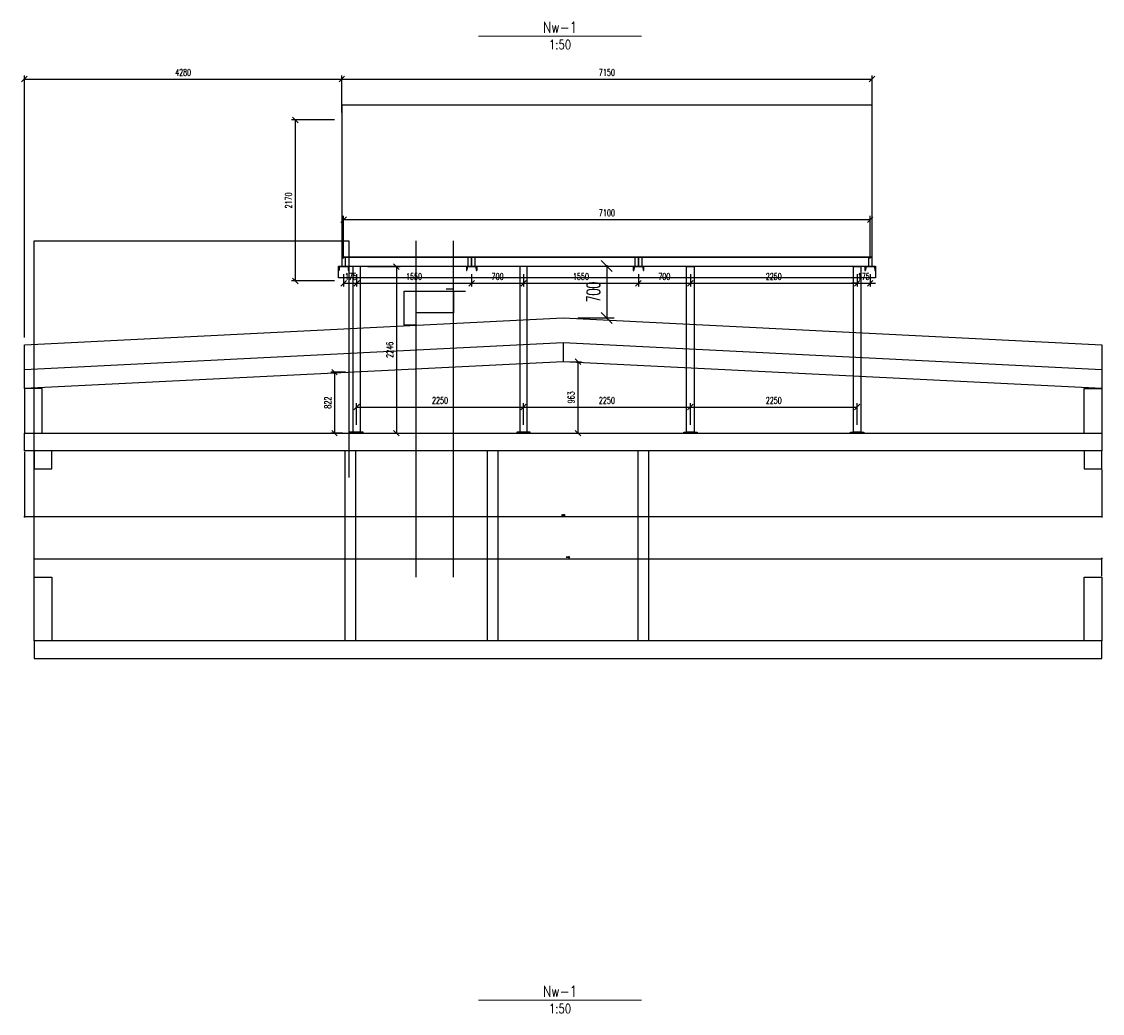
# Model space of a CAD drawing. Header units: millimetres. Extents: x -228255 to 14536, y -140109 to 119945.
# Tile 123 of 123: x -37 to 14536, y 5415 to 18789. Entities that reach past the tile are written whole.
import ezdxf
from ezdxf.enums import TextEntityAlignment as Align

# ---------------------------------------------------------------- set-up
doc = ezdxf.new("R2010")
doc.units = ezdxf.units.MM
doc.header["$LTSCALE"] = 2.5
doc.linetypes.add('DASHED', pattern=[19.05, 12.7, -6.35])
for name, color, linetype in [('Gruba', 6, 'Continuous'), ('Kominy', 3, 'Continuous'), ('Niewidoczne', 181, 'DASHED'), ('Przekroj', 1, 'Continuous'), ('stal', 4, 'Continuous'), ('Stal_przekroj', 1, 'Continuous'), ('Urządzenie', 45, 'Continuous'), ('Wymiary', 86, 'Continuous')]:
    doc.layers.add(name, color=color, linetype=linetype)
doc.styles.add('Romans', font='romans.shx', dxfattribs={"width": 0.6})
doc.styles.add('style1', font='romand.shx', dxfattribs={"width": 0.8})
doc.styles.add('style3', font='romans.shx', dxfattribs={"width": 0.5})
doc.dimstyles.new('Skala_10', dxfattribs={"dimtxt": 18, "dimasz": 12, "dimexe": 10, "dimexo": 10, "dimgap": 10, "dimtad": 1, "dimdec": 0, "dimdsep": 46, "dimtxsty": 'style3', "dimblk": 'OBLIQUE', "dimcen": 0, "dimdle": 1, "dimclrd": 256, "dimclre": 256, "dimclrt": 31, "dimadec": 1, "dimazin": 0, "dimtfac": 1, "dimtdec": 0, "dimtix": 1, "dimtmove": 2, "dimatfit": 0, "dimldrblk": 'DOT', "dimfxl": 1, "dimtolj": 1, "dimtzin": 0, "dimlwd": -1, "dimlwe": -1, "dimarcsym": 0})
doc.dimstyles.new('Skala_100', dxfattribs={"dimtxt": 180, "dimasz": 150, "dimexe": 100, "dimexo": 200, "dimgap": 90, "dimtad": 1, "dimdec": 0, "dimrnd": 1, "dimdsep": 46, "dimtxsty": 'Romans', "dimblk": 'OBLIQUE', "dimcen": 0, "dimdle": 10, "dimclrd": 256, "dimclre": 256, "dimclrt": 31, "dimadec": 0, "dimazin": 0, "dimtfac": 1, "dimtdec": 0, "dimtix": 1, "dimtmove": 2, "dimatfit": 0, "dimfxl": 1, "dimtolj": 1, "dimtzin": 0, "dimlwd": -1, "dimlwe": -1, "dimarcsym": 0})
doc.dimstyles.new('Skala_50', dxfattribs={"dimscale": 0.5, "dimtxt": 180, "dimasz": 150, "dimexe": 100, "dimexo": 200, "dimgap": 90, "dimtad": 1, "dimdec": 0, "dimrnd": 1, "dimdsep": 46, "dimtxsty": 'Romans', "dimblk": 'OBLIQUE', "dimcen": 0, "dimdle": 10, "dimclrd": 256, "dimclre": 256, "dimclrt": 31, "dimadec": 0, "dimazin": 0, "dimtfac": 1, "dimtdec": 0, "dimtix": 1, "dimtmove": 2, "dimatfit": 0, "dimfxl": 1, "dimtolj": 1, "dimtzin": 0, "dimlwd": -1, "dimlwe": -1, "dimarcsym": 0})

# ---------------------------------------------------------------- blocks, each defined once
blk = doc.blocks.new('_Oblique')
at = {"color": 0, "linetype": 'ByBlock', "lineweight": -2}
blk.add_line((-0.5, -0.5), (0.5, 0.5), dxfattribs=at)
blk = doc.blocks.new('*D58')
at = {"layer": 'Defpoints', "color": 0, "ltscale": 0.2, "transparency": 16777216}
for p in [(4280, 18015), (4280, 17463), (0, 14430)]:
    blk.add_point(p, dxfattribs=at)
at = {"layer": 'Wymiary', "ltscale": 0.2, "transparency": 16777216}
for p, q in [((-5, 18015), (4285, 18015)), ((0, 14530), (0, 18065)), ((4280, 17563), (4280, 18065))]:
    blk.add_line(p, q, dxfattribs=at)
at = {"layer": 'Wymiary', "ltscale": 0.2, "transparency": 16777216, "xscale": 75, "yscale": 75, "zscale": 75, "rotation": 180}
blk.add_blockref('_Oblique', (0, 18015), dxfattribs=at)
at = {"layer": 'Wymiary', "ltscale": 0.2, "transparency": 16777216, "xscale": 75, "yscale": 75, "zscale": 75}
blk.add_blockref('_Oblique', (4280, 18015), dxfattribs=at)
at = {"layer": 'Wymiary', "color": 31, "ltscale": 0.2, "transparency": 16777216, "insert": (2140, 18105), "char_height": 90, "attachment_point": 5, "style": 'Romans'}
blk.add_mtext('\\A1;4280', dxfattribs=at)
blk = doc.blocks.new('*D59')
at = {"layer": 'Defpoints', "color": 0, "ltscale": 0.2, "transparency": 16777216}
for p in [(11430, 18015), (4280, 17463), (11430, 17463)]:
    blk.add_point(p, dxfattribs=at)
at = {"layer": 'Wymiary', "ltscale": 0.2, "transparency": 16777216}
for p, q in [((4275, 18015), (11435, 18015)), ((4280, 17563), (4280, 18065)), ((11430, 17563), (11430, 18065))]:
    blk.add_line(p, q, dxfattribs=at)
at = {"layer": 'Wymiary', "ltscale": 0.2, "transparency": 16777216, "xscale": 75, "yscale": 75, "zscale": 75, "rotation": 180}
blk.add_blockref('_Oblique', (4280, 18015), dxfattribs=at)
at = {"layer": 'Wymiary', "ltscale": 0.2, "transparency": 16777216, "xscale": 75, "yscale": 75, "zscale": 75}
blk.add_blockref('_Oblique', (11430, 18015), dxfattribs=at)
at = {"layer": 'Wymiary', "color": 31, "ltscale": 0.2, "transparency": 16777216, "insert": (7855, 18105), "char_height": 90, "attachment_point": 5, "style": 'Romans'}
blk.add_mtext('\\A1;7150', dxfattribs=at)
blk = doc.blocks.new('*D60')
at = {"layer": 'Defpoints', "color": 0, "ltscale": 0.2, "transparency": 16777216}
for p in [(4280, 17463), (3652, 15293), (4280, 15293)]:
    blk.add_point(p, dxfattribs=at)
at = {"layer": 'Wymiary', "ltscale": 0.2, "transparency": 16777216}
for p, q in [((4180, 17463), (3602, 17463)), ((3652, 17468), (3652, 15288)), ((4180, 15293), (3602, 15293))]:
    blk.add_line(p, q, dxfattribs=at)
at = {"layer": 'Wymiary', "ltscale": 0.2, "transparency": 16777216, "xscale": 75, "yscale": 75, "zscale": 75}
for p, rotation in [((3652, 17463), 90), ((3652, 15293), 270)]:
    blk.add_blockref('_Oblique', p, dxfattribs=dict(at, rotation=rotation))
at = {"layer": 'Wymiary', "color": 31, "ltscale": 0.2, "transparency": 16777216, "insert": (3562, 16378), "char_height": 90, "attachment_point": 5, "rotation": 90, "style": 'Romans'}
blk.add_mtext('\\A1;2170', dxfattribs=at)
blk = doc.blocks.new('*D61')
at = {"layer": 'Defpoints', "color": 0, "ltscale": 0.2, "transparency": 16777216}
for p in [(6730, 13592), (4480, 13252), (6730, 13252)]:
    blk.add_point(p, dxfattribs=at)
at = {"layer": 'stal', "ltscale": 0.2, "transparency": 16777216}
for p, q in [((4475, 13592), (6735, 13592)), ((4480, 13352), (4480, 13642)), ((6730, 13352), (6730, 13642))]:
    blk.add_line(p, q, dxfattribs=at)
at = {"layer": 'stal', "ltscale": 0.2, "transparency": 16777216, "xscale": 75, "yscale": 75, "zscale": 75, "rotation": 180}
blk.add_blockref('_Oblique', (4480, 13592), dxfattribs=at)
at = {"layer": 'stal', "ltscale": 0.2, "transparency": 16777216, "xscale": 75, "yscale": 75, "zscale": 75}
blk.add_blockref('_Oblique', (6730, 13592), dxfattribs=at)
at = {"layer": 'stal', "color": 31, "ltscale": 0.2, "transparency": 16777216, "insert": (5605, 13682), "char_height": 90, "attachment_point": 5, "style": 'Romans'}
blk.add_mtext('\\A1;2250', dxfattribs=at)
blk = doc.blocks.new('*D62')
at = {"layer": 'Defpoints', "color": 0, "ltscale": 0.2, "transparency": 16777216}
for p in [(8980, 13592), (6730, 13252), (8980, 13252)]:
    blk.add_point(p, dxfattribs=at)
at = {"layer": 'stal', "ltscale": 0.2, "transparency": 16777216}
for p, q in [((6725, 13592), (8985, 13592)), ((6730, 13352), (6730, 13642)), ((8980, 13352), (8980, 13642))]:
    blk.add_line(p, q, dxfattribs=at)
at = {"layer": 'stal', "ltscale": 0.2, "transparency": 16777216, "xscale": 75, "yscale": 75, "zscale": 75, "rotation": 180}
blk.add_blockref('_Oblique', (6730, 13592), dxfattribs=at)
at = {"layer": 'stal', "ltscale": 0.2, "transparency": 16777216, "xscale": 75, "yscale": 75, "zscale": 75}
blk.add_blockref('_Oblique', (8980, 13592), dxfattribs=at)
at = {"layer": 'stal', "color": 31, "ltscale": 0.2, "transparency": 16777216, "insert": (7855, 13682), "char_height": 90, "attachment_point": 5, "style": 'Romans'}
blk.add_mtext('\\A1;2250', dxfattribs=at)
blk = doc.blocks.new('*D63')
at = {"layer": 'Defpoints', "color": 0, "ltscale": 0.2, "transparency": 16777216}
for p in [(11230, 13592), (8980, 13252), (11230, 13252)]:
    blk.add_point(p, dxfattribs=at)
at = {"layer": 'stal', "ltscale": 0.2, "transparency": 16777216}
for p, q in [((8975, 13592), (11235, 13592)), ((8980, 13352), (8980, 13642)), ((11230, 13352), (11230, 13642))]:
    blk.add_line(p, q, dxfattribs=at)
at = {"layer": 'stal', "ltscale": 0.2, "transparency": 16777216, "xscale": 75, "yscale": 75, "zscale": 75, "rotation": 180}
blk.add_blockref('_Oblique', (8980, 13592), dxfattribs=at)
at = {"layer": 'stal', "ltscale": 0.2, "transparency": 16777216, "xscale": 75, "yscale": 75, "zscale": 75}
blk.add_blockref('_Oblique', (11230, 13592), dxfattribs=at)
at = {"layer": 'stal', "color": 31, "ltscale": 0.2, "transparency": 16777216, "insert": (10105, 13682), "char_height": 90, "attachment_point": 5, "style": 'Romans'}
blk.add_mtext('\\A1;2250', dxfattribs=at)
blk = doc.blocks.new('*D64')
at = {"layer": 'Defpoints', "color": 0, "ltscale": 0.2, "transparency": 16777216}
for p in [(11405, 16119), (4305, 15493), (11405, 15493)]:
    blk.add_point(p, dxfattribs=at)
at = {"layer": 'Niewidoczne', "ltscale": 0.2, "transparency": 16777216}
for p, q in [((4300, 16119), (11410, 16119)), ((4305, 15593), (4305, 16169)), ((11405, 15593), (11405, 16169))]:
    blk.add_line(p, q, dxfattribs=at)
at = {"layer": 'Niewidoczne', "ltscale": 0.2, "transparency": 16777216, "xscale": 75, "yscale": 75, "zscale": 75, "rotation": 180}
blk.add_blockref('_Oblique', (4305, 16119), dxfattribs=at)
at = {"layer": 'Niewidoczne', "ltscale": 0.2, "transparency": 16777216, "xscale": 75, "yscale": 75, "zscale": 75}
blk.add_blockref('_Oblique', (11405, 16119), dxfattribs=at)
at = {"layer": 'Niewidoczne', "color": 31, "ltscale": 0.2, "transparency": 16777216, "insert": (7855, 16209), "char_height": 90, "attachment_point": 5, "style": 'Romans'}
blk.add_mtext('\\A1;7100', dxfattribs=at)
blk = doc.blocks.new('*D65')
at = {"layer": 'Defpoints', "color": 0, "ltscale": 0.2, "transparency": 16777216}
for p in [(4530, 15486), (4930, 13240), (5016, 13240)]:
    blk.add_point(p, dxfattribs=at)
at = {"layer": 'Niewidoczne', "ltscale": 0.2, "transparency": 16777216}
for p, q in [((4630, 15486), (5066, 15486)), ((5016, 15490), (5016, 13235)), ((5030, 13240), (5066, 13240))]:
    blk.add_line(p, q, dxfattribs=at)
at = {"layer": 'Niewidoczne', "ltscale": 0.2, "transparency": 16777216, "xscale": 75, "yscale": 75, "zscale": 75}
for p, rotation in [((5016, 15486), 90), ((5016, 13240), 270)]:
    blk.add_blockref('_Oblique', p, dxfattribs=dict(at, rotation=rotation))
at = {"layer": 'Niewidoczne', "color": 31, "ltscale": 0.2, "transparency": 16777216, "insert": (4926, 14363), "char_height": 90, "attachment_point": 5, "rotation": 90, "style": 'Romans'}
blk.add_mtext('\\A1;2246', dxfattribs=at)
blk = doc.blocks.new('*D66')
at = {"layer": 'Defpoints', "color": 0, "ltscale": 0.2, "transparency": 16777216}
for p in [(4305, 15486), (4480, 15486), (4480, 15261)]:
    blk.add_point(p, dxfattribs=at)
at = {"layer": 'Niewidoczne', "ltscale": 0.2, "transparency": 16777216}
for p, q in [((4305, 15386), (4305, 15211)), ((4480, 15386), (4480, 15211)), ((4300, 15261), (4485, 15261))]:
    blk.add_line(p, q, dxfattribs=at)
at = {"layer": 'Niewidoczne', "ltscale": 0.2, "transparency": 16777216, "xscale": 75, "yscale": 75, "zscale": 75, "rotation": 180}
blk.add_blockref('_Oblique', (4305, 15261), dxfattribs=at)
at = {"layer": 'Niewidoczne', "ltscale": 0.2, "transparency": 16777216, "xscale": 75, "yscale": 75, "zscale": 75}
blk.add_blockref('_Oblique', (4480, 15261), dxfattribs=at)
at = {"layer": 'Niewidoczne', "color": 31, "ltscale": 0.2, "transparency": 16777216, "insert": (4403, 15351), "char_height": 90, "attachment_point": 5, "style": 'Romans'}
blk.add_mtext('\\A1;175', dxfattribs=at)
blk = doc.blocks.new('*D67')
at = {"layer": 'Defpoints', "color": 0, "ltscale": 0.2, "transparency": 16777216}
for p in [(4480, 15486), (6030, 15486), (6030, 15261)]:
    blk.add_point(p, dxfattribs=at)
at = {"layer": 'Niewidoczne', "ltscale": 0.2, "transparency": 16777216}
for p, q in [((4480, 15386), (4480, 15211)), ((6030, 15386), (6030, 15211)), ((4475, 15261), (6035, 15261))]:
    blk.add_line(p, q, dxfattribs=at)
at = {"layer": 'Niewidoczne', "ltscale": 0.2, "transparency": 16777216, "xscale": 75, "yscale": 75, "zscale": 75, "rotation": 180}
blk.add_blockref('_Oblique', (4480, 15261), dxfattribs=at)
at = {"layer": 'Niewidoczne', "ltscale": 0.2, "transparency": 16777216, "xscale": 75, "yscale": 75, "zscale": 75}
blk.add_blockref('_Oblique', (6030, 15261), dxfattribs=at)
at = {"layer": 'Niewidoczne', "color": 31, "ltscale": 0.2, "transparency": 16777216, "insert": (5255, 15351), "char_height": 90, "attachment_point": 5, "style": 'Romans'}
blk.add_mtext('\\A1;1550', dxfattribs=at)
blk = doc.blocks.new('*D68')
at = {"layer": 'Defpoints', "color": 0, "ltscale": 0.2, "transparency": 16777216}
for p in [(6030, 15486), (6730, 15486), (6730, 15261)]:
    blk.add_point(p, dxfattribs=at)
at = {"layer": 'Niewidoczne', "ltscale": 0.2, "transparency": 16777216}
for p, q in [((6030, 15386), (6030, 15211)), ((6730, 15386), (6730, 15211)), ((6025, 15261), (6735, 15261))]:
    blk.add_line(p, q, dxfattribs=at)
at = {"layer": 'Niewidoczne', "ltscale": 0.2, "transparency": 16777216, "xscale": 75, "yscale": 75, "zscale": 75, "rotation": 180}
blk.add_blockref('_Oblique', (6030, 15261), dxfattribs=at)
at = {"layer": 'Niewidoczne', "ltscale": 0.2, "transparency": 16777216, "xscale": 75, "yscale": 75, "zscale": 75}
blk.add_blockref('_Oblique', (6730, 15261), dxfattribs=at)
at = {"layer": 'Niewidoczne', "color": 31, "ltscale": 0.2, "transparency": 16777216, "insert": (6380, 15351), "char_height": 90, "attachment_point": 5, "style": 'Romans'}
blk.add_mtext('\\A1;700', dxfattribs=at)
blk = doc.blocks.new('*D69')
at = {"layer": 'Defpoints', "color": 0, "ltscale": 0.2, "transparency": 16777216}
for p in [(6730, 15486), (8280, 15486), (8280, 15261)]:
    blk.add_point(p, dxfattribs=at)
at = {"layer": 'Niewidoczne', "ltscale": 0.2, "transparency": 16777216}
for p, q in [((6730, 15386), (6730, 15211)), ((8280, 15386), (8280, 15211)), ((6725, 15261), (8285, 15261))]:
    blk.add_line(p, q, dxfattribs=at)
at = {"layer": 'Niewidoczne', "ltscale": 0.2, "transparency": 16777216, "xscale": 75, "yscale": 75, "zscale": 75, "rotation": 180}
blk.add_blockref('_Oblique', (6730, 15261), dxfattribs=at)
at = {"layer": 'Niewidoczne', "ltscale": 0.2, "transparency": 16777216, "xscale": 75, "yscale": 75, "zscale": 75}
blk.add_blockref('_Oblique', (8280, 15261), dxfattribs=at)
at = {"layer": 'Niewidoczne', "color": 31, "ltscale": 0.2, "transparency": 16777216, "insert": (7505, 15351), "char_height": 90, "attachment_point": 5, "style": 'Romans'}
blk.add_mtext('\\A1;1550', dxfattribs=at)
blk = doc.blocks.new('*D70')
at = {"layer": 'Defpoints', "color": 0, "ltscale": 0.2, "transparency": 16777216}
for p in [(8280, 15486), (8980, 15486), (8980, 15261)]:
    blk.add_point(p, dxfattribs=at)
at = {"layer": 'Niewidoczne', "ltscale": 0.2, "transparency": 16777216}
for p, q in [((8280, 15386), (8280, 15211)), ((8980, 15386), (8980, 15211)), ((8275, 15261), (8985, 15261))]:
    blk.add_line(p, q, dxfattribs=at)
at = {"layer": 'Niewidoczne', "ltscale": 0.2, "transparency": 16777216, "xscale": 75, "yscale": 75, "zscale": 75, "rotation": 180}
blk.add_blockref('_Oblique', (8280, 15261), dxfattribs=at)
at = {"layer": 'Niewidoczne', "ltscale": 0.2, "transparency": 16777216, "xscale": 75, "yscale": 75, "zscale": 75}
blk.add_blockref('_Oblique', (8980, 15261), dxfattribs=at)
at = {"layer": 'Niewidoczne', "color": 31, "ltscale": 0.2, "transparency": 16777216, "insert": (8630, 15351), "char_height": 90, "attachment_point": 5, "style": 'Romans'}
blk.add_mtext('\\A1;700', dxfattribs=at)
blk = doc.blocks.new('*D71')
at = {"layer": 'Defpoints', "color": 0, "ltscale": 0.2, "transparency": 16777216}
for p in [(8980, 15486), (11230, 15486), (11230, 15261)]:
    blk.add_point(p, dxfattribs=at)
at = {"layer": 'Niewidoczne', "ltscale": 0.2, "transparency": 16777216}
for p, q in [((8980, 15386), (8980, 15211)), ((11230, 15386), (11230, 15211)), ((8975, 15261), (11235, 15261))]:
    blk.add_line(p, q, dxfattribs=at)
at = {"layer": 'Niewidoczne', "ltscale": 0.2, "transparency": 16777216, "xscale": 75, "yscale": 75, "zscale": 75, "rotation": 180}
blk.add_blockref('_Oblique', (8980, 15261), dxfattribs=at)
at = {"layer": 'Niewidoczne', "ltscale": 0.2, "transparency": 16777216, "xscale": 75, "yscale": 75, "zscale": 75}
blk.add_blockref('_Oblique', (11230, 15261), dxfattribs=at)
at = {"layer": 'Niewidoczne', "color": 31, "ltscale": 0.2, "transparency": 16777216, "insert": (10105, 15351), "char_height": 90, "attachment_point": 5, "style": 'Romans'}
blk.add_mtext('\\A1;2250', dxfattribs=at)
blk = doc.blocks.new('*D72')
at = {"layer": 'Defpoints', "color": 0, "ltscale": 0.2, "transparency": 16777216}
for p in [(11230, 15486), (11405, 15486), (11405, 15261)]:
    blk.add_point(p, dxfattribs=at)
at = {"layer": 'Niewidoczne', "ltscale": 0.2, "transparency": 16777216}
for p, q in [((11230, 15386), (11230, 15211)), ((11405, 15386), (11405, 15211)), ((11230, 15261), (11155, 15261)), ((11230, 15261), (11405, 15261)), ((11405, 15261), (11480, 15261))]:
    blk.add_line(p, q, dxfattribs=at)
at = {"layer": 'Niewidoczne', "ltscale": 0.2, "transparency": 16777216, "xscale": 75, "yscale": 75, "zscale": 75}
blk.add_blockref('_Oblique', (11230, 15261), dxfattribs=at)
at = {"layer": 'Niewidoczne', "ltscale": 0.2, "transparency": 16777216, "xscale": 75, "yscale": 75, "zscale": 75, "rotation": 180}
blk.add_blockref('_Oblique', (11405, 15261), dxfattribs=at)
at = {"layer": 'Niewidoczne', "color": 31, "ltscale": 0.2, "transparency": 16777216, "insert": (11318, 15351), "char_height": 90, "attachment_point": 5, "style": 'Romans'}
blk.add_mtext('\\A1;175', dxfattribs=at)
blk = doc.blocks.new('C140')
for p, q in [((0, 0), (0, 140)), ((0, 140), (60, 140)), ((0, 0), (60, 0)), ((7, 21), (7, 119)), ((16, 129), (55, 132)), ((16, 11), (55, 8)), ((60, 140), (60, 137)), ((60, 0), (60, 3))]:
    blk.add_line(p, q)
for centre, radius, start, end in [((17, 119), 10, 94.5739, 180), ((17, 21), 10, 180, 265.4261), ((55, 137), 5, 274.5739, 0), ((55, 3), 5, 360, 85.4261)]:
    blk.add_arc(centre, radius, start, end)
blk = doc.blocks.new('*D73')
at = {"layer": 'Defpoints', "color": 0, "ltscale": 5, "transparency": 16777216}
for p in [(4430, 14062), (4182, 13240), (4390, 13240)]:
    blk.add_point(p, dxfattribs=at)
at = {"layer": 'Kominy', "ltscale": 5, "transparency": 16777216}
for p, q in [((4330, 14062), (4132, 14062)), ((4182, 14066), (4182, 13235)), ((4290, 13240), (4132, 13240))]:
    blk.add_line(p, q, dxfattribs=at)
at = {"layer": 'Kominy', "ltscale": 5, "transparency": 16777216, "xscale": 75, "yscale": 75, "zscale": 75}
for p, rotation in [((4182, 14062), 90), ((4182, 13240), 270)]:
    blk.add_blockref('_Oblique', p, dxfattribs=dict(at, rotation=rotation))
at = {"layer": 'Kominy', "color": 31, "ltscale": 5, "transparency": 16777216, "insert": (4092, 13651), "char_height": 90, "attachment_point": 5, "rotation": 90, "style": 'Romans'}
blk.add_mtext('\\A1;822', dxfattribs=at)
blk = doc.blocks.new('*D74')
at = {"layer": 'Defpoints', "color": 0, "ltscale": 5, "transparency": 16777216}
for p in [(7265, 14203), (7265, 13240), (7464, 13240)]:
    blk.add_point(p, dxfattribs=at)
at = {"layer": 'Kominy', "ltscale": 5, "transparency": 16777216}
for p, q in [((7365, 14203), (7514, 14203)), ((7464, 14208), (7464, 13235)), ((7365, 13240), (7514, 13240))]:
    blk.add_line(p, q, dxfattribs=at)
at = {"layer": 'Kominy', "ltscale": 5, "transparency": 16777216, "xscale": 75, "yscale": 75, "zscale": 75}
for p, rotation in [((7464, 14203), 90), ((7464, 13240), 270)]:
    blk.add_blockref('_Oblique', p, dxfattribs=dict(at, rotation=rotation))
at = {"layer": 'Kominy', "color": 31, "ltscale": 5, "transparency": 16777216, "insert": (7374, 13722), "char_height": 90, "attachment_point": 5, "rotation": 90, "style": 'Romans'}
blk.add_mtext('\\A1;963', dxfattribs=at)
blk = doc.blocks.new('*D57')
at = {"layer": 'Defpoints', "color": 0, "ltscale": 0.5, "transparency": 16777216}
for p in [(7216, 15493), (7265, 14793), (7852, 14793)]:
    blk.add_point(p, dxfattribs=at)
at = {"layer": 'stal', "ltscale": 0.5, "transparency": 16777216}
for p, q in [((7416, 15493), (7952, 15493)), ((7852, 15503), (7852, 14783)), ((7465, 14793), (7952, 14793))]:
    blk.add_line(p, q, dxfattribs=at)
at = {"layer": 'stal', "ltscale": 0.5, "transparency": 16777216, "xscale": 150, "yscale": 150, "zscale": 150}
for p, rotation in [((7852, 15493), 90), ((7852, 14793), 270)]:
    blk.add_blockref('_Oblique', p, dxfattribs=dict(at, rotation=rotation))
at = {"layer": 'stal', "color": 31, "ltscale": 0.5, "transparency": 16777216, "insert": (7672, 15143), "char_height": 180, "attachment_point": 5, "rotation": 90, "style": 'Romans'}
blk.add_mtext('\\A1;700', dxfattribs=at)
blk = doc.blocks.new('*D55')
at = {"layer": 'Defpoints', "color": 0, "ltscale": 0.5, "transparency": 16777216}
for p in [(0, 13000), (14530, 12760), (0, 12113)]:
    blk.add_point(p, dxfattribs=at)
at = {"layer": 'Wymiary', "ltscale": 0.5, "transparency": 16777216}
for p, q in [((0, 12990), (0, 12103)), ((14530, 12750), (14530, 12103)), ((14531, 12113), (-1, 12113))]:
    blk.add_line(p, q, dxfattribs=at)
at = {"layer": 'Wymiary', "ltscale": 0.5, "transparency": 16777216, "xscale": 12, "yscale": 12, "zscale": 12, "rotation": 180}
blk.add_blockref('_Oblique', (0, 12113), dxfattribs=at)
at = {"layer": 'Wymiary', "ltscale": 0.5, "transparency": 16777216, "xscale": 12, "yscale": 12, "zscale": 12}
blk.add_blockref('_Oblique', (14530, 12113), dxfattribs=at)
at = {"layer": 'Wymiary', "color": 31, "ltscale": 0.5, "transparency": 16777216, "insert": (7265, 12132), "char_height": 18, "attachment_point": 5, "style": 'style3'}
blk.add_mtext('\\A1;14530', dxfattribs=at)
blk = doc.blocks.new('_Dot')
at = {"color": 0, "linetype": 'ByBlock', "lineweight": -2}
blk.add_line((-0.5, 0), (-1, 0), dxfattribs=at)
at = {"color": 0, "linetype": 'ByBlock', "const_width": 0.5}
blk.add_lwpolyline([(-0.25, 0, 1), (0.25, 0, 1)], format="xyb", close=True, dxfattribs=at)
blk = doc.blocks.new('*D56')
at = {"layer": 'Defpoints', "color": 0, "ltscale": 0.5, "transparency": 16777216}
for p in [(14530, 11547), (130, 11300), (14530, 11300)]:
    blk.add_point(p, dxfattribs=at)
at = {"layer": 'Wymiary', "ltscale": 0.5, "transparency": 16777216}
for p, q in [((129, 11547), (14531, 11547)), ((130, 11310), (130, 11557)), ((14530, 11310), (14530, 11557))]:
    blk.add_line(p, q, dxfattribs=at)
at = {"layer": 'Wymiary', "ltscale": 0.5, "transparency": 16777216, "xscale": 12, "yscale": 12, "zscale": 12, "rotation": 180}
blk.add_blockref('_Oblique', (130, 11547), dxfattribs=at)
at = {"layer": 'Wymiary', "ltscale": 0.5, "transparency": 16777216, "xscale": 12, "yscale": 12, "zscale": 12}
blk.add_blockref('_Oblique', (14530, 11547), dxfattribs=at)
at = {"layer": 'Wymiary', "color": 31, "ltscale": 0.5, "transparency": 16777216, "insert": (7330, 11566), "char_height": 18, "attachment_point": 5, "style": 'style3'}
blk.add_mtext('\\A1;14400', dxfattribs=at)

msp = doc.modelspace()

# ---------------------------------------------------------------- linework, layer by layer
at = {"layer": 'Gruba', "const_width": 15}
for points in [[(6122.29, 18592.57), (8322.29, 18592.57)], [(6122.29, 5592.57), (8322.29, 5592.57)]]:
    msp.add_lwpolyline(points, dxfattribs=at)
at = {"layer": 'Przekroj', "ltscale": 0.2}
for p, q in [((0, 14430), (7265, 14793.25)), ((7265, 14793.25), (14530, 14430)), ((0, 14100), (7265, 14463.25)), ((0, 14100), (0, 14430)), ((7265, 14463.25), (7265, 14203.25)), ((7265, 14463.25), (14530, 14100)), ((14530, 14430), (14530, 14100)), ((7265, 14203.25), (0, 13840)), ((14530, 13840), (7265, 14203.25)), ((0, 13840), (0, 14100)), ((14530, 14100), (14530, 13840)), ((240, 13840), (0, 13840)), ((0, 13840), (0, 13240)), ((240, 13240), (240, 13840)), ((14290, 13240), (14290, 13840)), ((14290, 13840), (14530, 13840)), ((14530, 13840), (14530, 13240)), ((0, 13240), (14530, 13240)), ((0, 13000), (0, 13240)), ((14530, 13240), (14530, 13000)), ((14530, 13000), (0, 13000)), ((130, 13000), (130, 12760)), ((370, 12760), (370, 13000)), ((4320, 13000), (4320, 10440)), ((4470, 10440), (4470, 13000)), ((6240, 13000), (6240, 10440)), ((6390, 10440), (6390, 13000)), ((8270, 13000), (8270, 10440)), ((8420, 10440), (8420, 13000)), ((14290, 13000), (14290, 12760)), ((14530, 12760), (14530, 13000)), ((130, 12760), (370, 12760)), ((14290, 12760), (14530, 12760)), ((130, 10440), (130, 11300)), ((130, 11300), (370, 11300)), ((370, 11300), (370, 10440)), ((14290, 10440), (14290, 11300)), ((14290, 11300), (14530, 11300)), ((14530, 11300), (14530, 10440)), ((14530, 10440), (130, 10440)), ((130, 10440), (130, 10200)), ((14530, 10200), (14530, 10440)), ((130, 10200), (14530, 10200))]:
    msp.add_line(p, q, dxfattribs=at)
at = {"layer": 'stal', "ltscale": 0.2}
for points in [[(4235, 15493), (11475, 15493), (11475, 15333), (4235, 15333)], [(4430, 13252), (4530, 13252), (4530, 15485.5), (4430, 15485.5)], [(6680, 13252), (6780, 13252), (6780, 15485.5), (6680, 15485.5)], [(9030, 13252), (8930, 13252), (8930, 15485.5), (9030, 15485.5)], [(11280, 13252), (11180, 13252), (11180, 15485.5), (11280, 15485.5)], [(4390, 13240), (4570, 13240), (4570, 13252), (4390, 13252)], [(6640, 13240), (6820, 13240), (6820, 13252), (6640, 13252)], [(9070, 13240), (8890, 13240), (8890, 13252), (9070, 13252)], [(11320, 13240), (11140, 13240), (11140, 13252), (11320, 13252)]]:
    msp.add_lwpolyline(points, close=True, dxfattribs=at)
at = {"layer": 'Urządzenie', "ltscale": 0.2}
for points in [[(4280, 15613), (11430, 15613), (11430, 17663), (4280, 17663)], [(4280, 15493), (11430, 15493), (11430, 15613), (4280, 15613)], [(4280, 15493), (4330, 15493), (4330, 15613), (4280, 15613)], [(5980, 15493), (6030, 15493), (6030, 15613), (5980, 15613)], [(6030, 15493), (6080, 15493), (6080, 15613), (6030, 15613)], [(8230, 15493), (8280, 15493), (8280, 15613), (8230, 15613)], [(8280, 15493), (8330, 15493), (8330, 15613), (8280, 15613)], [(11380, 15493), (11430, 15493), (11430, 15613), (11380, 15613)]]:
    msp.add_lwpolyline(points, close=True, dxfattribs=at)
at = {"layer": 'Wymiary', "ltscale": 0.5}
for p, q in [((130, 11300), (130, 15832.54)), ((130, 15832.54), (4375, 15832.54)), ((4375, 15832.54), (4375, 12640.66)), ((5285, 11300), (5285, 15832.54)), ((5785, 11300), (5785, 15832.54)), ((5785, 15179.25), (5688.37, 15179.25)), ((5785, 14719.25), (5785, 15179.25)), ((5122.69, 14694.25), (5122.69, 15154.25)), ((5122.69, 15154.25), (5949.09, 15154.25)), ((5285, 14694.25), (5122.69, 14694.25))]:
    msp.add_line(p, q, dxfattribs=at)
msp.add_lwpolyline([(5285, 15154.25), (5785, 15154.25), (5785, 14862.54), (5285, 14862.54)], close=True, dxfattribs=at)

# ---------------------------------------------------------------- block references
at = {"layer": 'Stal_przekroj', "ltscale": 0.2, "rotation": 270}
for p in [(4235, 15493), (5960, 15493), (8210, 15493), (11335, 15493)]:
    msp.add_blockref('C140', p, dxfattribs=at)

# ---------------------------------------------------------------- texts
at = {"layer": 'Gruba', "style": 'style1', "width": 0.8}
for p in [(7222.29, 18592.57), (7222.29, 5592.57)]:
    msp.add_text('Nw-1', height=150, dxfattribs=at).set_placement(p, align=Align.BOTTOM_CENTER)
for p in [(7222.29, 18542.57), (7222.29, 5542.57)]:
    msp.add_text('1:50', height=125, dxfattribs=at).set_placement(p, align=Align.TOP_CENTER)

# ---------------------------------------------------------------- dimensions: what is measured, and where the dimension line sits
at = {"layer": 'Kominy', "ltscale": 5}
for base, p1, p2, picture, middle in [((7464.37, 13240), (7265, 14203.25), (7265, 13240), '*D74', (7374.37, 13721.62)), ((4181.53795542, 13240), (4430, 14061.5), (4390, 13240), '*D73', (4091.53795542, 13650.75))]:
    dim = msp.add_linear_dim(base=base, p1=p1, p2=p2, angle=90, dimstyle='Skala_50', override={"dimfxl": 0}, dxfattribs=at)
    dim.commit()
    dim.dimension.update_dxf_attribs({"geometry": picture, "text_midpoint": middle})
at = {"layer": 'Niewidoczne', "ltscale": 0.2}
for base, p1, p2, picture, middle in [((11405, 16119.01), (4305, 15493), (11405, 15493), '*D64', (7855, 16209.01)), ((6030, 15261.01), (4480, 15485.5), (6030, 15485.5), '*D67', (5255, 15351.01)), ((6730, 15261.01), (6030, 15485.5), (6730, 15485.5), '*D68', (6380, 15351.01)), ((8280, 15261.01), (6730, 15485.5), (8280, 15485.5), '*D69', (7505, 15351.01)), ((8980, 15261.01), (8280, 15485.5), (8980, 15485.5), '*D70', (8630, 15351.01)), ((11230, 15261.01), (8980, 15485.5), (11230, 15485.5), '*D71', (10105, 15351.01)), ((11405, 15261.01), (11230, 15485.5), (11405, 15485.5), '*D72', (11317.5, 15351.01))]:
    dim = msp.add_linear_dim(base=base, p1=p1, p2=p2, dimstyle='Skala_50', override={"dimfxl": 0}, dxfattribs=at)
    dim.commit()
    dim.dimension.update_dxf_attribs({"geometry": picture, "text_midpoint": middle})
dim = msp.add_linear_dim(base=(4480, 15261.01), p1=(4305, 15485.5), p2=(4480, 15485.5), dimstyle='Skala_50', override={"dimfxl": 0}, dxfattribs=at)
dim.commit()
dim.dimension.update_dxf_attribs({"geometry": '*D66', "text_midpoint": (4402.5, 15351.01), "dimtype": 160})
dim = msp.add_linear_dim(base=(5016.28460473, 13240), p1=(4530, 15485.5), p2=(4930.16635799, 13240), angle=90, dimstyle='Skala_50', override={"dimfxl": 0}, dxfattribs=at)
dim.commit()
dim.dimension.update_dxf_attribs({"geometry": '*D65', "text_midpoint": (4926.28460473, 14362.75)})
at = {"layer": 'stal', "ltscale": 0.5}
dim = msp.add_linear_dim(base=(7851.62, 14793.25), p1=(7216.22, 15493), p2=(7265, 14793.25), angle=90, dimstyle='Skala_100', override={"dimfxl": 0}, dxfattribs=at)
dim.commit()
dim.dimension.update_dxf_attribs({"geometry": '*D57', "text_midpoint": (7671.62, 15143.13)})
at = {"layer": 'stal', "ltscale": 0.2}
for base, p1, p2, picture, middle in [((6730, 13592.04), (4480, 13252), (6730, 13252), '*D61', (5605, 13682.04)), ((8980, 13592.04), (6730, 13252), (8980, 13252), '*D62', (7855, 13682.04)), ((11230, 13592.04), (8980, 13252), (11230, 13252), '*D63', (10105, 13682.04))]:
    dim = msp.add_linear_dim(base=base, p1=p1, p2=p2, dimstyle='Skala_50', dxfattribs=at)
    dim.commit()
    dim.dimension.update_dxf_attribs({"geometry": picture, "text_midpoint": middle})
at = {"layer": 'Wymiary', "ltscale": 0.2}
for base, p1, p2, picture, middle in [((4280, 18014.54), (0, 14430), (4280, 17463), '*D58', (2140, 18104.54)), ((11430, 18014.54), (4280, 17463), (11430, 17463), '*D59', (7855, 18104.54))]:
    dim = msp.add_linear_dim(base=base, p1=p1, p2=p2, dimstyle='Skala_50', dxfattribs=at)
    dim.commit()
    dim.dimension.update_dxf_attribs({"geometry": picture, "text_midpoint": middle})
dim = msp.add_linear_dim(base=(3651.85, 15293), p1=(4280, 17463), p2=(4280, 15293), angle=90, dimstyle='Skala_50', dxfattribs=at)
dim.commit()
dim.dimension.update_dxf_attribs({"geometry": '*D60', "text_midpoint": (3561.85, 16378)})
at = {"layer": 'Wymiary', "ltscale": 0.5}
for base, p1, p2, picture, middle in [((0, 12113.18), (14530, 12760), (0, 13000), '*D55', (7265, 12132.18)), ((14530, 11546.53), (130, 11300), (14530, 11300), '*D56', (7330, 11565.53))]:
    dim = msp.add_linear_dim(base=base, p1=p1, p2=p2, dimstyle='Skala_10', dxfattribs=at)
    dim.commit()
    dim.dimension.update_dxf_attribs({"geometry": picture, "text_midpoint": middle})

doc.saveas('drawing.dxf')
